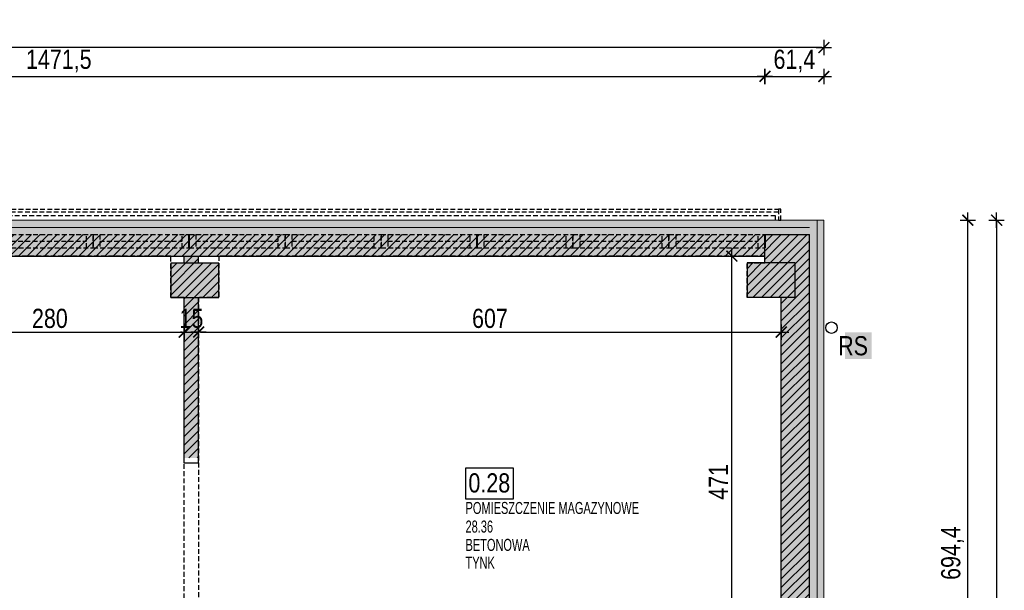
# Model space of a CAD drawing. Header units: millimetres. Extents: x 76192 to 88546, y 19309 to 25840.
# Tile 61 of 61: x 87520 to 88546, y 22867 to 23463. Entities that reach past the tile are written whole.
import ezdxf
from ezdxf import colors
from ezdxf.entities.mleader import LeaderData, LeaderLine
from ezdxf.math import Vec2, Vec3

# ---------------------------------------------------------------- set-up
doc = ezdxf.new("R2010")
doc.units = ezdxf.units.MM
doc.linetypes.add('DASHED', pattern=[0.75, 0.5, -0.25])
doc.layers.get('DEFPOINTS').update_dxf_attribs({"lineweight": 9})
for name, color, linetype in [('_HSA_HATCH_WYPEŁNIENIA_PRZEGRÓD', 205, 'Continuous'), ('_HSA_NUMERACJA POMIESZCZEN', 43, 'Continuous'), ('_HSA_OPIS', 43, 'Continuous'), ('_HSA_STOLARKA_ZEWNĘTRZNA', 132, 'Continuous'), ('_HSA_WIDOKOWE', 1, 'Continuous'), ('_HSA_WIDOKOWE_CIENKIE', 8, 'Continuous'), ('_HSA_WYM_100', 141, 'Continuous'), ('_HSA_ŚCIANY_CIENKIE', 2, 'Continuous'), ('_HSA_ŚCIANY_DZIAŁOWE', 6, 'Continuous'), ('_HSA_ŚCIANY_KONSTRUKCYJNE', 3, 'Continuous'), ('_HSA_ŚCIANY_MUROWANE', 4, 'Continuous')]:
    doc.layers.add(name, color=color, linetype=linetype)
doc.layers.add('_HSA_IZOLACJA_TERMICZNA', color=2, linetype='Continuous', lineweight=5)
doc.layers.add('_HSA_NUMERACJA POMIESZCZEN POMOC', color=7, linetype='Continuous', true_color=0x38940a, plot=False)
doc.layers.add('_HSA_POWIERZCHNIA_UŻYTKOWA', color=115, linetype='DASHED', plot=False)
doc.styles.add('ARIAL_100', font='Arial.ttf', dxfattribs={"width": 0.8, "height": 20})
doc.styles.add('ARIAL_50', font='Arial Narrow.ttf', dxfattribs={"width": 0.8, "height": 10})
doc.linetypes.add('BATTING', pattern='A,0.00254,-2.54,[134,ltypeshp.shx,S=2.54,R=0,X=-2.54,Y=0],-5.08,[134,ltypeshp.shx,S=2.54,R=180,X=2.54,Y=0],-2.54', length=10.16254)
doc.dimstyles.new('WYM_WEWN_100', dxfattribs={"dimtxt": 20, "dimasz": 2, "dimexe": 10, "dimexo": 0, "dimgap": 4, "dimtad": 1, "dimdec": 1, "dimrnd": 0.1, "dimtxsty": 'ARIAL_100', "dimblk": 'Wym-03', "dimcen": 0, "dimdle": 10, "dimse1": 1, "dimse2": 1, "dimclrt": 256, "dimazin": 2, "dimtfac": 1, "dimtdec": 1, "dimtix": 1, "dimtmove": 2, "dimatfit": 0, "dimfxl": 1, "dimtolj": 1, "dimtzin": 0, "dimarcsym": 0})

# ---------------------------------------------------------------- blocks, each defined once
blk = doc.blocks.new('A$Cb9eda6f9')
at = {"linetype": 'ByBlock', "ltscale": 10}
for points in [[(1485.6, 8.2), (-3.6, 8.2), (-3.6, 11.4), (1485.6, 11.4)], [(1488.1, 11.4), (1485.6, 11.4), (1485.6, 0), (1488.1, 0)]]:
    blk.add_lwpolyline(points, close=True, dxfattribs=at)
blk = doc.blocks.new('*U279')
at = {"linetype": 'ByBlock', "ltscale": 10}
for p, q in [((0, 14), (100, 14)), ((0, 0), (0, 14)), ((7, 0), (7, 14)), ((93, 14), (93, 0)), ((100, 14), (100, 0)), ((0, 0), (100, 0)), ((7, 7), (93, 7))]:
    blk.add_line(p, q, dxfattribs=at)
blk = doc.blocks.new('*U280')
at = {"linetype": 'ByBlock', "ltscale": 10}
for p, q in [((0, 14), (100, 14)), ((0, 0), (0, 14)), ((7, 0), (7, 14)), ((93, 14), (93, 0)), ((100, 14), (100, 0)), ((0, 0), (100, 0)), ((7, 7), (93, 7))]:
    blk.add_line(p, q, dxfattribs=at)
blk = doc.blocks.new('*U282')
at = {"linetype": 'ByBlock', "ltscale": 10}
for p, q in [((0, 14), (100, 14)), ((0, 0), (0, 14)), ((7, 0), (7, 14)), ((93, 14), (93, 0)), ((100, 14), (100, 0)), ((0, 0), (100, 0)), ((7, 7), (93, 7))]:
    blk.add_line(p, q, dxfattribs=at)
blk = doc.blocks.new('*U283')
at = {"linetype": 'ByBlock', "ltscale": 10}
for p, q in [((0, 14), (100, 14)), ((0, 0), (0, 14)), ((7, 0), (7, 14)), ((93, 14), (93, 0)), ((100, 14), (100, 0)), ((0, 0), (100, 0)), ((7, 7), (93, 7))]:
    blk.add_line(p, q, dxfattribs=at)
blk = doc.blocks.new('*U284')
at = {"linetype": 'ByBlock', "ltscale": 10}
for p, q in [((0, 14), (100, 14)), ((0, 0), (0, 14)), ((7, 0), (7, 14)), ((93, 14), (93, 0)), ((100, 14), (100, 0)), ((0, 0), (100, 0)), ((7, 7), (93, 7))]:
    blk.add_line(p, q, dxfattribs=at)
blk = doc.blocks.new('*U285')
at = {"linetype": 'ByBlock', "ltscale": 10}
for p, q in [((0, 14), (100, 14)), ((0, 0), (0, 14)), ((7, 0), (7, 14)), ((93, 14), (93, 0)), ((100, 14), (100, 0)), ((0, 0), (100, 0)), ((7, 7), (93, 7))]:
    blk.add_line(p, q, dxfattribs=at)
blk = doc.blocks.new('*U286')
at = {"linetype": 'ByBlock', "ltscale": 10}
for p, q in [((0, 14), (100, 14)), ((0, 0), (0, 14)), ((7, 0), (7, 14)), ((93, 14), (93, 0)), ((100, 14), (100, 0)), ((0, 0), (100, 0)), ((7, 7), (93, 7))]:
    blk.add_line(p, q, dxfattribs=at)
blk = doc.blocks.new('*U287')
at = {"linetype": 'ByBlock', "ltscale": 10}
for p, q in [((0, 14), (100, 14)), ((0, 0), (0, 14)), ((7, 0), (7, 14)), ((93, 14), (93, 0)), ((100, 14), (100, 0)), ((0, 0), (100, 0)), ((7, 7), (93, 7))]:
    blk.add_line(p, q, dxfattribs=at)
blk = doc.blocks.new('NUMERACJA_POMIESZCZEŃ_200')
blk.add_lwpolyline([(50, 31.9), (0, 31.9), (0, 0), (50, 0)], close=True)
at = {"style": 'ARIAL_100', "width": 0.8}
blk.add_attdef('OPIS_TABELKA', (3, 6.5), '', height=20, dxfattribs=at)
at = {"layer": '_HSA_NUMERACJA POMIESZCZEN POMOC', "style": 'ARIAL_50', "width": 0.8}
for tag, p in [('NAZWA', (0, -15.9)), ('POWIERZCHNIA', (0, -35.3)), ('POSADZKA', (0, -54.4)), ('SUFIT', (0, -73.1))]:
    blk.add_attdef(tag, p, '', height=12.5, dxfattribs=at)
blk = doc.blocks.new('_DotSmall')
at = {"color": 0, "linetype": 'ByBlock', "const_width": 0.5}
blk.add_lwpolyline([(-0.0625, 0, 1), (0.0625, 0, 1)], format="xyb", close=True, dxfattribs=at)
blk = doc.blocks.new('Wym-03')
for p, q in [((-4, 0), (4, 0)), ((0, 4), (0, -4))]:
    blk.add_line(p, q)
blk.add_lwpolyline([(-2.83, -2.83, 0.8, 0.8, 0), (2.83, 2.83, 0.05, 0.05, 0)], format="xyseb")
blk = doc.blocks.new('*D679')
at = {"layer": '_HSA_WYM_100', "color": 0, "lineweight": -2}
blk.add_line((86827.3, 23403.5), (88294.8, 23403.5), dxfattribs=at)
at = {"layer": 'DEFPOINTS', "color": 0}
for p in [(88296.8, 23403.5), (86825.3, 23238.5), (88296.8, 23238.5)]:
    blk.add_point(p, dxfattribs=at)
at = {"layer": '_HSA_WYM_100', "color": 0, "lineweight": -2, "xscale": 2, "yscale": 2, "zscale": 2}
for p, rotation in [((86825.3, 23403.5), 180.000000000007), ((88296.8, 23403.5), 6.941012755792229e-12)]:
    blk.add_blockref('Wym-03', p, dxfattribs=dict(at, rotation=rotation))
at = {"layer": '_HSA_WYM_100', "insert": (87561.1, 23419.5), "char_height": 20, "attachment_point": 5, "style": 'ARIAL_100'}
blk.add_mtext('\\A1;1471,5', dxfattribs=at)
blk = doc.blocks.new('*D680')
at = {"layer": '_HSA_WYM_100', "color": 0, "lineweight": -2}
blk.add_line((88298.8, 23403.5), (88356.2, 23403.5), dxfattribs=at)
at = {"layer": 'DEFPOINTS', "color": 0}
for p in [(88358.2, 23403.5), (88358.2, 23253.5), (88296.8, 23238.5)]:
    blk.add_point(p, dxfattribs=at)
at = {"layer": '_HSA_WYM_100', "color": 0, "lineweight": -2, "xscale": 2, "yscale": 2, "zscale": 2}
for p, rotation in [((88296.8, 23403.5), 180.0000000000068), ((88358.2, 23403.5), 6.792389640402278e-12)]:
    blk.add_blockref('Wym-03', p, dxfattribs=dict(at, rotation=rotation))
at = {"layer": '_HSA_WYM_100', "insert": (88327.5, 23419.5), "char_height": 20, "attachment_point": 5, "style": 'ARIAL_100'}
blk.add_mtext('\\A1;61,4', dxfattribs=at)
blk = doc.blocks.new('*D681')
at = {"layer": '_HSA_WYM_100', "color": 0, "lineweight": -2}
blk.add_line((88356.2, 23433.5), (76433.3, 23433.5), dxfattribs=at)
at = {"layer": 'DEFPOINTS', "color": 0}
for p in [(76431.3, 23433.5), (76431.3, 23253.5), (88358.2, 23253.5)]:
    blk.add_point(p, dxfattribs=at)
at = {"layer": '_HSA_WYM_100', "color": 0, "lineweight": -2, "xscale": 2, "yscale": 2, "zscale": 2, "rotation": 180}
blk.add_blockref('Wym-03', (76431.3, 23433.5), dxfattribs=at)
at = {"layer": '_HSA_WYM_100', "color": 0, "lineweight": -2, "xscale": 2, "yscale": 2, "zscale": 2}
blk.add_blockref('Wym-03', (88358.2, 23433.5), dxfattribs=at)
at = {"layer": '_HSA_WYM_100', "insert": (82394.8, 23449.5), "char_height": 20, "attachment_point": 5, "style": 'ARIAL_100'}
blk.add_mtext('\\A1;11926,9', dxfattribs=at)
blk = doc.blocks.new('*D700')
at = {"layer": '_HSA_WYM_100', "color": 0, "lineweight": -2}
blk.add_line((88508.2, 22561.2), (88508.2, 23251.5), dxfattribs=at)
at = {"layer": 'DEFPOINTS', "color": 0}
for p in [(88358.2, 23253.5), (88508.2, 23253.5), (88343.2, 22559.2)]:
    blk.add_point(p, dxfattribs=at)
at = {"layer": '_HSA_WYM_100', "color": 0, "lineweight": -2, "xscale": 2, "yscale": 2, "zscale": 2}
for p, rotation in [((88508.2, 23253.5), 90), ((88508.2, 22559.2), 270)]:
    blk.add_blockref('Wym-03', p, dxfattribs=dict(at, rotation=rotation))
at = {"layer": '_HSA_WYM_100', "insert": (88492.2, 22906.3), "char_height": 20, "attachment_point": 5, "rotation": 90, "style": 'ARIAL_100'}
blk.add_mtext('\\A1;694,4', dxfattribs=at)
blk = doc.blocks.new('*D722')
at = {"layer": '_HSA_WYM_100', "color": 0, "lineweight": -2}
blk.add_line((88538.2, 23251.5), (88538.2, 19529.4), dxfattribs=at)
at = {"layer": 'DEFPOINTS', "color": 0}
for p in [(88358.2, 23253.5), (88358.2, 19527.4), (88538.2, 19527.4)]:
    blk.add_point(p, dxfattribs=at)
at = {"layer": '_HSA_WYM_100', "color": 0, "lineweight": -2, "xscale": 2, "yscale": 2, "zscale": 2}
for p, rotation in [((88538.2, 23253.5), 90), ((88538.2, 19527.4), 270)]:
    blk.add_blockref('Wym-03', p, dxfattribs=dict(at, rotation=rotation))
at = {"layer": '_HSA_WYM_100', "insert": (88522.2, 21390.5), "char_height": 20, "attachment_point": 5, "rotation": 90, "style": 'ARIAL_100'}
blk.add_mtext('\\A1;3726,1', dxfattribs=at)
blk = doc.blocks.new('*D1043')
at = {"layer": '_HSA_WYM_100', "color": 0, "lineweight": -2}
blk.add_line((87413.8, 23136.8), (87689.8, 23136.8), dxfattribs=at)
at = {"layer": 'DEFPOINTS', "color": 0}
for p in [(87411.8, 23173), (87691.8, 23173), (87691.8, 23136.8)]:
    blk.add_point(p, dxfattribs=at)
at = {"layer": '_HSA_WYM_100', "color": 0, "lineweight": -2, "xscale": 2, "yscale": 2, "zscale": 2, "rotation": 180}
blk.add_blockref('Wym-03', (87411.8, 23136.8), dxfattribs=at)
at = {"layer": '_HSA_WYM_100', "color": 0, "lineweight": -2, "xscale": 2, "yscale": 2, "zscale": 2}
blk.add_blockref('Wym-03', (87691.8, 23136.8), dxfattribs=at)
at = {"layer": '_HSA_WYM_100', "insert": (87551.8, 23151), "char_height": 20, "attachment_point": 5, "style": 'ARIAL_100'}
blk.add_mtext('\\A1;280', dxfattribs=at)
blk = doc.blocks.new('*D1044')
at = {"layer": '_HSA_WYM_100', "color": 0, "lineweight": -2}
for p, q in [((87689.8, 23136.8), (87687.8, 23136.8)), ((87691.8, 23136.8), (87706.8, 23136.8)), ((87708.8, 23136.8), (87710.8, 23136.8))]:
    blk.add_line(p, q, dxfattribs=at)
at = {"layer": 'DEFPOINTS', "color": 0}
for p in [(87691.8, 23173), (87706.8, 23173), (87706.8, 23136.8)]:
    blk.add_point(p, dxfattribs=at)
at = {"layer": '_HSA_WYM_100', "color": 0, "lineweight": -2, "xscale": 2, "yscale": 2, "zscale": 2}
blk.add_blockref('Wym-03', (87691.8, 23136.8), dxfattribs=at)
at = {"layer": '_HSA_WYM_100', "color": 0, "lineweight": -2, "xscale": 2, "yscale": 2, "zscale": 2, "rotation": 180}
blk.add_blockref('Wym-03', (87706.8, 23136.8), dxfattribs=at)
at = {"layer": '_HSA_WYM_100', "insert": (87699.3, 23151), "char_height": 20, "attachment_point": 5, "style": 'ARIAL_100'}
blk.add_mtext('\\A1;15', dxfattribs=at)
blk = doc.blocks.new('*D1045')
at = {"layer": '_HSA_WYM_100', "color": 0, "lineweight": -2}
blk.add_line((87708.8, 23136.8), (88311.8, 23136.8), dxfattribs=at)
at = {"layer": 'DEFPOINTS', "color": 0}
for p in [(88313.8, 23173.3), (87706.8, 23173), (88313.8, 23136.8)]:
    blk.add_point(p, dxfattribs=at)
at = {"layer": '_HSA_WYM_100', "color": 0, "lineweight": -2, "xscale": 2, "yscale": 2, "zscale": 2, "rotation": 180.0000000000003}
blk.add_blockref('Wym-03', (87706.8, 23136.8), dxfattribs=at)
at = {"layer": '_HSA_WYM_100', "color": 0, "lineweight": -2, "xscale": 2, "yscale": 2, "zscale": 2}
blk.add_blockref('Wym-03', (88313.8, 23136.8), dxfattribs=at)
at = {"layer": '_HSA_WYM_100', "insert": (88010.3, 23151), "char_height": 20, "attachment_point": 5, "style": 'ARIAL_100'}
blk.add_mtext('\\A1;607', dxfattribs=at)
blk = doc.blocks.new('*D1148')
at = {"layer": '_HSA_WYM_100', "color": 0, "lineweight": -2}
blk.add_line((88262.3, 22747.1), (88262.3, 23214.1), dxfattribs=at)
at = {"layer": 'DEFPOINTS', "color": 0}
for p in [(88262.3, 23216.1), (88296.8, 23216.1), (88313.8, 22745.1)]:
    blk.add_point(p, dxfattribs=at)
at = {"layer": '_HSA_WYM_100', "color": 0, "lineweight": -2, "xscale": 2, "yscale": 2, "zscale": 2}
for p, rotation in [((88262.3, 23216.1), 90), ((88262.3, 22745.1), 270)]:
    blk.add_blockref('Wym-03', p, dxfattribs=dict(at, rotation=rotation))
at = {"layer": '_HSA_WYM_100', "insert": (88248.3, 22980.6), "char_height": 20, "attachment_point": 5, "rotation": 90, "style": 'ARIAL_100'}
blk.add_mtext('\\A1;471', dxfattribs=at)

msp = doc.modelspace()

# ---------------------------------------------------------------- hatches: boundary and pattern name
at = {"layer": '_HSA_HATCH_WYPEŁNIENIA_PRZEGRÓD'}
h = msp.add_hatch(color=256, dxfattribs=at)
h.paths.add_polyline_path([(82250.33, 23216.14), (82250.33, 23253.53), (80390.33, 23253.53), (80390.33, 23216.14)])
h.paths.add_polyline_path([(84050.33, 23216.14), (84050.33, 23253.53), (82550.33, 23253.53), (82550.33, 23216.14)])
h.paths.add_polyline_path([(86450.33, 23216.14), (86450.33, 23253.53), (84350.33, 23253.53), (84350.33, 23216.14)])
h.paths.add_polyline_path([(86750.33, 23253.53), (86750.33, 23216.14), (88296.81, 23216.14), (88296.81, 23209), (88278.19, 23209), (88278.19, 23173.28), (88313.81, 23173.28), (88313.81, 22559.17), (88343.19, 22559.17), (88343.19, 22564.17), (88358.19, 22564.17), (88358.19, 23253.53)])
h.paths.add_polyline_path([(77690.33, 23216.14), (77690.33, 23253.53), (76490.33, 23253.53), (76490.33, 23216.14)])
h.paths.add_polyline_path([(77990.33, 23253.53), (77990.33, 23216.14), (80090.33, 23216.14), (80090.33, 23253.53)])
h = msp.add_hatch(dxfattribs=at)
h.set_pattern_fill('ANSI31', color=256, scale=2, style=0)
h.set_pattern_definition([(45, (16000, -5754.548), (-4.49012806, 4.49012806), [])])
h.paths.add_polyline_path([(88278.19, 23173.28), (88278.19, 23209), (88296.81, 23209), (88296.81, 23216.14), (76490.33, 23216.14), (76490.33, 23238.53), (88343.19, 23238.53), (88343.19, 22559.17), (88313.81, 22559.17), (88313.81, 23173.28)])
h = msp.add_hatch(dxfattribs=at)
h.set_pattern_fill('ANSI31', color=256, scale=2, style=0)
h.set_pattern_definition([(45, (16000, 0), (-4.49012806, 4.49012806), [])])
h.paths.add_polyline_path([(87706.81, 23216.14), (87691.81, 23216.14), (87691.81, 23208.7), (87706.81, 23208.7)])
h.paths.add_polyline_path([(87727.81, 23208.7), (87677.81, 23208.7), (87677.81, 23172.98), (87727.81, 23172.98)])
h.paths.add_polyline_path([(87706.81, 23172.98), (87691.81, 23172.98), (87691.81, 23005.54), (87706.81, 23005.54)])
h.paths.add_polyline_path([(88313.81, 22745.14), (87706.81, 22745.14), (87706.81, 22856.54), (87691.81, 22856.54), (87691.81, 22705.14), (87706.81, 22705.14), (87706.81, 22730.14), (88028.81, 22730.14), (88028.81, 22702.23), (88043.81, 22702.23), (88043.81, 22730.14), (88313.81, 22730.14)])
h.paths.add_polyline_path([(88043.81, 22617.23), (88028.81, 22617.23), (88028.81, 22591.14), (87991.75, 22591.14), (87991.75, 22579.14), (88028.81, 22579.14), (88028.81, 22525.32), (88043.81, 22525.32)])
h.paths.add_polyline_path([(87921.75, 22591.14), (87822.13, 22591.14), (87822.13, 22579.14), (87860.81, 22579.14), (87860.81, 22369.14), (87706.81, 22369.14), (87706.81, 22579.14), (87752.13, 22579.14), (87752.13, 22591.14), (87706.81, 22591.14), (87706.81, 22616.14), (87691.81, 22616.14), (87691.81, 22208.9), (87706.81, 22208.9), (87706.81, 22357.14), (88313.81, 22357.14), (88313.81, 22369.14), (88073.95, 22369.14), (88073.95, 22429.09), (88063.81, 22429.09), (88043.81, 22429.09), (88043.81, 22443.09), (88063.81, 22443.09), (88073.95, 22443.09), (88073.95, 22453.09), (88063.81, 22453.09), (88043.81, 22453.09), (88043.81, 22467.09), (88063.81, 22467.09), (88073.95, 22467.09), (88073.95, 22477.09), (88063.81, 22477.09), (88043.81, 22477.09), (88043.81, 22491.09), (88063.81, 22491.09), (88073.95, 22491.09), (88073.95, 22501.09), (88063.81, 22501.09), (88043.81, 22501.09), (88043.81, 22515.09), (88063.81, 22515.09), (88073.95, 22515.09), (88073.95, 22525.32), (88028.81, 22525.32), (88028.81, 22419.09), (88043.81, 22419.09), (88063.81, 22419.09), (88063.81, 22405.09), (88043.81, 22405.09), (88028.81, 22405.09), (88028.81, 22395.09), (88043.81, 22395.09), (88063.81, 22395.09), (88063.81, 22381.09), (88043.81, 22381.09), (88028.81, 22381.09), (88028.81, 22369.14), (87873.81, 22369.14), (87873.81, 22579.14), (87921.75, 22579.14)])
h.paths.add_polyline_path([(88313.81, 21990.42), (87706.81, 21990.42), (87706.81, 22108.9), (87691.81, 22108.9), (87691.81, 21940.02), (87706.81, 21940.02), (87706.81, 21975.42), (88313.81, 21975.42)])
h.paths.add_polyline_path([(88313.81, 21696.88), (87706.81, 21696.88), (87706.81, 21840.02), (87691.81, 21840.02), (87691.81, 21568.86), (87706.81, 21568.86), (87706.81, 21681.88), (88313.81, 21681.88)])
h = msp.add_hatch(color=256, dxfattribs=at)
h.paths.add_polyline_path([(87706.81, 23216.14), (87691.81, 23216.14), (87691.81, 23208.7), (87706.81, 23208.7)])
h.paths.add_polyline_path([(87727.81, 23208.7), (87677.81, 23208.7), (87677.81, 23172.98), (87727.81, 23172.98)])
h.paths.add_polyline_path([(87706.81, 23172.98), (87691.81, 23172.98), (87691.81, 23005.54), (87706.81, 23005.54)])
h.paths.add_polyline_path([(88313.81, 22745.14), (87706.81, 22745.14), (87706.81, 22856.54), (87691.81, 22856.54), (87691.81, 22705.14), (87706.81, 22705.14), (87706.81, 22730.14), (88028.81, 22730.14), (88028.81, 22702.23), (88043.81, 22702.23), (88043.81, 22730.14), (88313.81, 22730.14)])
h.paths.add_polyline_path([(88043.81, 22617.23), (88028.81, 22617.23), (88028.81, 22591.14), (87991.75, 22591.14), (87991.75, 22579.14), (88028.81, 22579.14), (88028.81, 22525.32), (88043.81, 22525.32)])
h.paths.add_polyline_path([(88313.81, 21990.42), (87706.81, 21990.42), (87706.81, 22108.9), (87691.81, 22108.9), (87691.81, 21940.02), (87706.81, 21940.02), (87706.81, 21975.42), (88313.81, 21975.42)])
h.paths.add_polyline_path([(88313.81, 21696.88), (87706.81, 21696.88), (87706.81, 21840.02), (87691.81, 21840.02), (87691.81, 21568.86), (87706.81, 21568.86), (87706.81, 21681.88), (88313.81, 21681.88)])
h.paths.add_polyline_path([(88028.81, 22369.14), (88073.95, 22369.14), (88073.95, 22429.09), (88063.81, 22429.09), (88043.81, 22429.09), (88043.81, 22443.09), (88063.81, 22443.09), (88073.95, 22443.09), (88073.95, 22453.09), (88063.81, 22453.09), (88043.81, 22453.09), (88043.81, 22467.09), (88063.81, 22467.09), (88073.95, 22467.09), (88073.95, 22477.09), (88063.81, 22477.09), (88043.81, 22477.09), (88043.81, 22491.09), (88063.81, 22491.09), (88073.95, 22491.09), (88073.95, 22501.09), (88063.81, 22501.09), (88043.81, 22501.09), (88043.81, 22515.09), (88063.81, 22515.09), (88073.95, 22515.09), (88073.95, 22525.32), (88028.81, 22525.32), (88028.81, 22419.09), (88043.81, 22419.09), (88063.81, 22419.09), (88063.81, 22405.09), (88043.81, 22405.09), (88028.81, 22405.09), (88028.81, 22395.09), (88043.81, 22395.09), (88063.81, 22395.09), (88063.81, 22381.09), (88043.81, 22381.09), (88028.81, 22381.09)])
h.paths.add_polyline_path([(87706.81, 22352.14), (87691.81, 22352.14), (87691.81, 22208.9), (87706.81, 22208.9)])
h.paths.add_polyline_path([(87860.81, 22369.14), (87873.81, 22369.14), (87873.81, 22579.14), (87921.75, 22579.14), (87921.75, 22591.14), (87822.13, 22591.14), (87822.13, 22579.14), (87860.81, 22579.14)])
h.paths.add_polyline_path([(87691.81, 22369.14), (87706.81, 22369.14), (87706.81, 22579.14), (87752.13, 22579.14), (87752.13, 22591.14), (87706.81, 22591.14), (87706.81, 22616.14), (87691.81, 22616.14)])

# ---------------------------------------------------------------- linework, layer by layer
at = {"layer": '_HSA_IZOLACJA_TERMICZNA', "ltscale": 0.1}
for p, q in [((76431.33, 23253.53), (88358.19, 23253.53)), ((88358.19, 23253.53), (88358.19, 22564.17))]:
    msp.add_line(p, q, dxfattribs=at)
at = {"layer": '_HSA_IZOLACJA_TERMICZNA', "linetype": 'BATTING', "ltscale": 0.1}
for p, q in [((76446.33, 23246.03), (88343.19, 23246.03)), ((88351.19, 23253.53), (88351.19, 22564.17))]:
    msp.add_line(p, q, dxfattribs=at)
at = {"layer": '_HSA_POWIERZCHNIA_UŻYTKOWA', "ltscale": 10}
msp.add_lwpolyline([(87691.81, 21044.14), (87691.81, 23172.98), (87677.81, 23172.98), (87677.81, 23216.14), (87415.81, 23216.14), (87415.81, 23172.98), (87411.81, 23172.98), (87411.81, 22950.14), (87415.81, 22950.14), (87415.81, 22918.14), (87411.81, 22918.14), (87411.81, 22611.14), (87415.81, 22611.14), (87415.81, 22579.14), (87411.81, 22579.14), (87411.81, 22352.14), (87415.81, 22352.14), (87415.81, 22320.14), (87411.81, 22320.14), (87411.81, 22012.14), (87415.81, 22012.14), (87415.81, 21979.14), (87411.81, 21979.14), (87411.81, 21735.53)], dxfattribs=at)
msp.add_lwpolyline([(87706.81, 22745.14), (88313.81, 22745.14), (88313.81, 23172.98), (88278.19, 23172.98), (88278.19, 23209), (88296.81, 23209), (88296.81, 23216.14), (87727.81, 23216.14), (87727.81, 23172.98), (87706.81, 23172.98)], close=True, dxfattribs=at)
at = {"layer": '_HSA_STOLARKA_ZEWNĘTRZNA', "ltscale": 10, "const_width": 2}
for points in [[(87696.81, 23238.53), (87696.81, 23224.53)], [(87996.81, 23238.53), (87996.81, 23224.53)], [(88296.81, 23238.53), (88296.81, 23224.53)]]:
    msp.add_lwpolyline(points, dxfattribs=at)
at = {"layer": '_HSA_WIDOKOWE', "linetype": 'DASHED', "ltscale": 10}
msp.add_lwpolyline([(86825.33, 23253.53), (86825.33, 23258.53), (88307.33, 23258.53), (88307.33, 23253.53)], dxfattribs=at)
at = {"layer": '_HSA_ŚCIANY_CIENKIE'}
msp.add_circle((88366.19, 23141.42), 6, dxfattribs=at)
at = {"layer": '_HSA_ŚCIANY_DZIAŁOWE'}
for p, q in [((87691.81, 23208.7), (87691.81, 23216.14)), ((87706.81, 23208.7), (87706.81, 23216.14)), ((87691.81, 23000.14), (87691.81, 23172.98)), ((87706.81, 23000.14), (87706.81, 23172.98)), ((87706.81, 23000.14), (87691.81, 23000.14))]:
    msp.add_line(p, q, dxfattribs=at)
at = {"layer": '_HSA_ŚCIANY_KONSTRUKCYJNE'}
for points in [[(87727.81, 23172.98), (87727.81, 23208.7), (87677.81, 23208.7), (87677.81, 23172.98)], [(88328.19, 23173.28), (88328.19, 23209), (88278.19, 23209), (88278.19, 23173.28)], [(88328.19, 23173.28), (88328.19, 23209), (88278.19, 23209), (88278.19, 23173.28)]]:
    msp.add_lwpolyline(points, close=True, dxfattribs=at)
at = {"layer": '_HSA_ŚCIANY_MUROWANE', "ltscale": 0.07}
for p, q in [((88296.81, 23209), (88296.81, 23238.53)), ((88296.81, 23238.53), (88343.19, 23238.53)), ((88343.19, 22559.17), (88343.19, 23238.53)), ((88313.81, 22559.17), (88313.81, 23172.98))]:
    msp.add_line(p, q, dxfattribs=at)
at = {"layer": '_HSA_ŚCIANY_MUROWANE'}
msp.add_line((86825.33, 23216.14), (88296.81, 23216.14), dxfattribs=at)

# ---------------------------------------------------------------- block references
at = {"layer": '_HSA_NUMERACJA POMIESZCZEN', "linetype": 'Continuous'}
msp.add_blockref('NUMERACJA_POMIESZCZEŃ_200', (87984.87, 22963.01), dxfattribs=at).add_auto_attribs({'SUFIT': 'TYNK', 'POSADZKA': 'BETONOWA', 'POWIERZCHNIA': '28.36', 'NAZWA': 'POMIESZCZENIE MAGAZYNOWE', 'OPIS_TABELKA': '0.28'})
at = {"layer": '_HSA_STOLARKA_ZEWNĘTRZNA', "linetype": 'DASHED', "ltscale": 10, "xscale": -1, "rotation": 180}
for name, p in [('*U279', (87496.81, 23238.53)), ('*U280', (87596.81, 23238.53)), ('*U282', (87696.81, 23238.53)), ('*U283', (87796.81, 23238.53)), ('*U284', (87896.81, 23238.53)), ('*U285', (87996.81, 23238.53)), ('*U286', (88096.81, 23238.53)), ('*U287', (88196.81, 23238.53))]:
    msp.add_blockref(name, p, dxfattribs=at)
at = {"layer": '_HSA_WIDOKOWE_CIENKIE', "linetype": 'DASHED', "ltscale": 10}
msp.add_blockref('A$Cb9eda6f9', (86825.33, 23253.53), dxfattribs=at)

# ---------------------------------------------------------------- texts
at = {"layer": '_HSA_OPIS', "insert": (88404.16, 23132.58), "char_height": 20, "attachment_point": 3, "style": 'ARIAL_100', "bg_fill": 1, "box_fill_scale": 1.2, "bg_fill_color": 256, "bg_fill_true_color": 16777214, "bg_fill_transparency": 0}
msp.add_mtext_dynamic_manual_height_columns('RS', width=20, gutter_width=15, heights=[0], dxfattribs=at)

# ---------------------------------------------------------------- dimensions: what is measured, and where the dimension line sits
at = {"layer": '_HSA_WYM_100'}
for p2, distance, picture, middle in [((76431.33, 23253.53), -180, '*D681', (82394.76, 23449.55)), ((88358.19, 19527.42), 180, '*D722', (88522.17, 21390.48))]:
    dim = msp.add_aligned_dim(p1=(88358.19, 23253.53), p2=p2, distance=distance, dimstyle='WYM_WEWN_100', dxfattribs=at)
    dim.commit()
    dim.dimension.update_dxf_attribs({"geometry": picture, "text_midpoint": middle})
for base, p1, p2, angle, picture, middle in [((88296.81, 23403.53), (86825.33, 23238.53), (88296.81, 23238.53), 180, '*D679', (87561.07, 23419.55)), ((88358.19, 23403.53), (88296.81, 23238.53), (88358.19, 23253.53), 180, '*D680', (88327.5, 23419.55)), ((88508.19, 23253.53), (88343.19, 22559.17), (88358.19, 23253.53), 270, '*D700', (88492.17, 22906.35)), ((88262.29, 23216.14), (88313.81, 22745.14), (88296.81, 23216.14), 270, '*D1148', (88248.25, 22980.64)), ((88313.81, 23136.82), (87706.81, 23172.98), (88313.81, 23173.28), 180, '*D1045', (88010.31, 23151.03)), ((87691.81, 23136.82), (87411.81, 23172.98), (87691.81, 23172.98), 180, '*D1043', (87551.81, 23151.03)), ((87706.81, 23136.82), (87691.81, 23172.98), (87706.81, 23172.98), 180, '*D1044', (87699.31, 23151.03))]:
    dim = msp.add_linear_dim(base=base, p1=p1, p2=p2, angle=angle, dimstyle='WYM_WEWN_100', dxfattribs=at)
    dim.commit()
    dim.dimension.update_dxf_attribs({"geometry": picture, "text_midpoint": middle})

# ---------------------------------------------------------------- leaders
at = {"layer": '_HSA_OPIS'}
ml = msp.add_multileader_mtext('Standard', dxfattribs=at)
ml.set_content('KRATA\\POKIENNA', color=256, style='ARIAL_100')
ml.set_leader_properties()
ml.set_arrow_properties(name='DOTSMALL')
ml.build(insert=Vec2(0, 0))
ml.multileader.update_dxf_attribs({"text_right_attachment_type": 3, "dogleg_length": 10, "arrow_head_size": 25})
ctx = ml.context
ctx.base_point, ctx.char_height, ctx.arrow_head_size, ctx.plane_origin, ctx.plane_x_axis, ctx.plane_y_axis = Vec3(88429.98, 22591.9), 20, 25, Vec3(87577.05, 23328.32), Vec3(0, 1), Vec3(-1, 0)
ctx.right_attachment = 3
notes = []
notes.append((ctx, [(0, (1, 1, 0), (88429.98, 22581.9), (0, 1), 10, [(0, [(88369.43, 22567.77)], 0, [])])]))
ctx.mtext.insert, ctx.mtext.text_direction, ctx.mtext.rotation, ctx.mtext.width, ctx.mtext.defined_height, ctx.mtext.line_spacing_factor = Vec3(88419.81, 22593.9), Vec3(0, 1), 1.5707963, 329.0821, 173.28, 0.8
for ctx, leaders in notes:
    for number, flags, end, landing, length, lines in leaders:
        leader = LeaderData()
        leader.index, (leader.has_last_leader_line, leader.has_dogleg_vector, leader.attachment_direction) = number, flags
        leader.last_leader_point, leader.dogleg_vector, leader.dogleg_length = Vec3(end), Vec3(landing), length
        for number, points, colour, breaks in lines:
            line = LeaderLine()
            line.index, line.vertices, line.color, line.breaks = number, Vec3.list(points), colors.encode_raw_color(colour), breaks
            leader.lines.append(line)
        ctx.leaders.append(leader)

doc.saveas('drawing.dxf')
